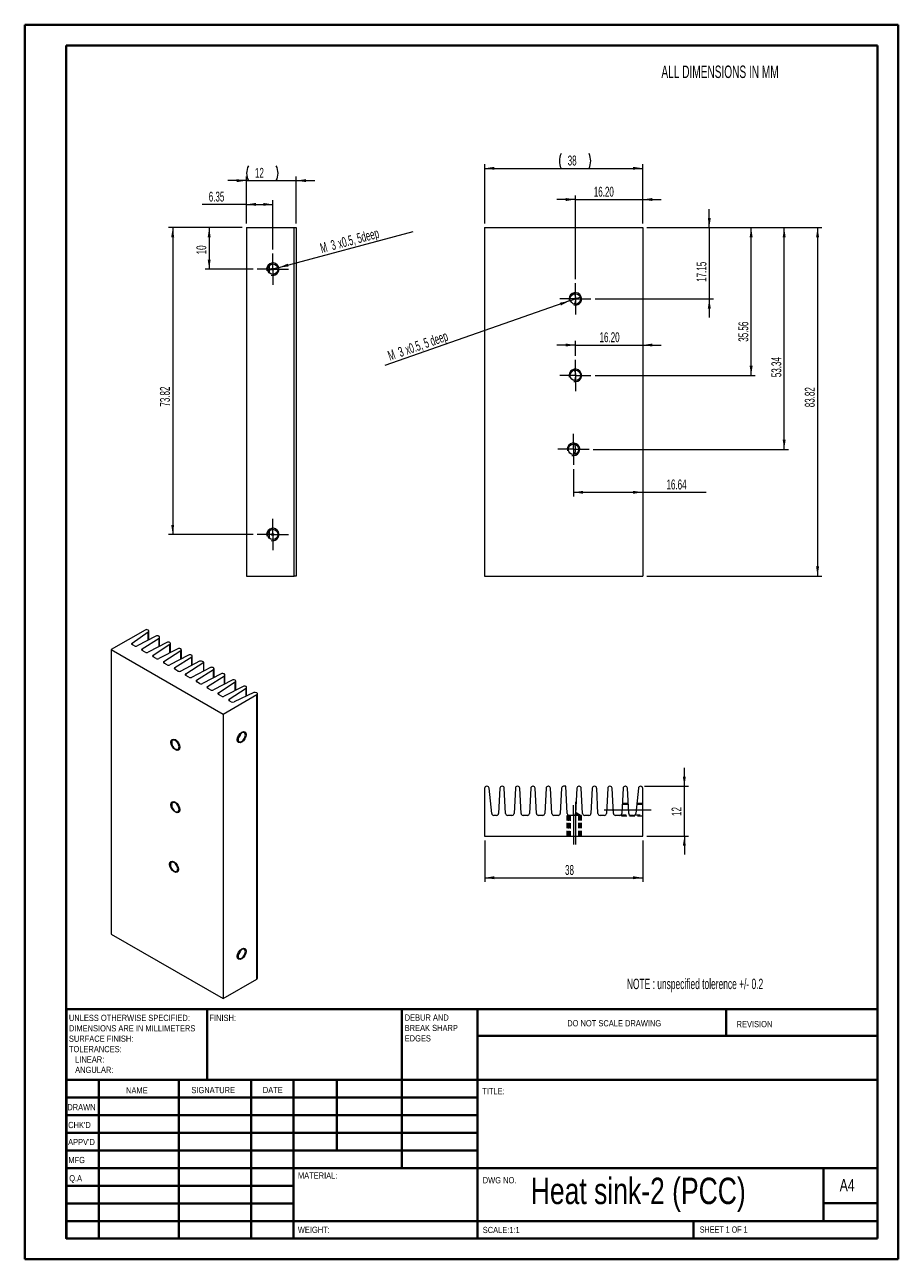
# Model space of a CAD drawing. Header units: millimetres. Extents: x 0 to 210, y 0 to 297.
import ezdxf

# ---------------------------------------------------------------- set-up
doc = ezdxf.new("R2010")
doc.units = ezdxf.units.MM
doc.linetypes.add('CENTERX2', pattern=[20.32, 12.7, -2.54, 2.54, -2.54])
doc.linetypes.add('HIDDEN', pattern=[1.905, 1.27, -0.635])
doc.styles.add('SLDTEXTSTYLE0', font='TXT', dxfattribs={"width": 0.605})
doc.styles.add('SLDTEXTSTYLE1', font='TXT', dxfattribs={"width": 0.75})
doc.styles.add('SLDTEXTSTYLE2', font='TXT', dxfattribs={"width": 0.6875})
doc.dimstyles.new('SLDDIMSTYLE0', dxfattribs={"dimtxt": 2.311487, "dimasz": 2.311487, "dimexe": 0, "dimexo": 0.0625, "dimgap": 0.577872, "dimtad": 2, "dimrnd": 1e-09, "dimzin": 12, "dimdsep": 46, "dimtxsty": 'SLDTEXTSTYLE0', "dimsah": 1, "dimcen": 0.09, "dimadec": 0, "dimazin": 0, "dimtfac": 1, "dimtofl": 0, "dimtmove": 0, "dimatfit": 3, "dimfxl": 1, "dimtolj": 1, "dimtzin": 12, "dimarcsym": 0})
doc.dimstyles.new('SLDDIMSTYLE1', dxfattribs={"dimtxt": 2.311487, "dimasz": 2.311487, "dimexe": 0, "dimexo": 0.0625, "dimgap": 0.577872, "dimtad": 2, "dimrnd": 1e-09, "dimzin": 12, "dimdsep": 46, "dimtxsty": 'SLDTEXTSTYLE0', "dimsah": 1, "dimcen": 0.09, "dimadec": 0, "dimazin": 0, "dimtfac": 1, "dimtofl": 0, "dimtmove": 0, "dimatfit": 3, "dimfxl": 1, "dimtolj": 1, "dimtzin": 12, "dimarcsym": 0})
doc.dimstyles.new('SLDDIMSTYLE2', dxfattribs={"dimtxt": 2.311487, "dimasz": 2.311487, "dimexe": 0, "dimexo": 0.0625, "dimgap": 0.577872, "dimtad": 2, "dimrnd": 1e-09, "dimzin": 12, "dimdsep": 46, "dimtxsty": 'SLDTEXTSTYLE0', "dimsah": 1, "dimcen": 0.09, "dimadec": 0, "dimazin": 0, "dimtfac": 1, "dimtmove": 0, "dimatfit": 3, "dimfxl": 1, "dimtolj": 1, "dimtzin": 12, "dimarcsym": 0})
doc.dimstyles.new('SLDDIMSTYLE3', dxfattribs={"dimtxt": 2.311487, "dimasz": 2.311487, "dimexe": 0, "dimexo": 0.0625, "dimgap": 0.577872, "dimtad": 2, "dimrnd": 1e-09, "dimzin": 4, "dimdsep": 46, "dimtxsty": 'SLDTEXTSTYLE0', "dimsah": 1, "dimcen": 0.09, "dimadec": 0, "dimazin": 0, "dimtfac": 1, "dimtofl": 0, "dimtmove": 0, "dimatfit": 3, "dimfxl": 1, "dimtolj": 1, "dimtzin": 12, "dimarcsym": 0})

# ---------------------------------------------------------------- blocks, each defined once
blk = doc.blocks.new('SW_NOTE_0')
at = {"color": 0, "linetype": 'Continuous', "lineweight": 0, "char_height": 1.5, "attachment_point": 1, "style": 'SLDTEXTSTYLE1'}
for s, insert in [('DEBUR AND ', (0, 1.93)), ('BREAK SHARP ', (0, -0.57)), ('EDGES', (0, -3.07))]:
    blk.add_mtext(s, dxfattribs=dict(at, insert=insert))
blk = doc.blocks.new('SW_NOTE_1')
at = {"color": 0, "linetype": 'Continuous', "lineweight": 0, "char_height": 1.5, "attachment_point": 1, "style": 'SLDTEXTSTYLE1'}
for s, insert in [('UNLESS OTHERWISE SPECIFIED:', (0, 1.93)), ('DIMENSIONS ARE IN MILLIMETERS', (0, -0.57)), ('TOLERANCES:', (0, -5.57)), ('SURFACE FINISH:', (0, -3.07)), ('   LINEAR:', (0, -8.07)), ('   ANGULAR:', (0, -10.57))]:
    blk.add_mtext(s, dxfattribs=dict(at, insert=insert))
blk = doc.blocks.new('*D3')
at = {"color": 7, "linetype": 'Continuous', "lineweight": 0}
for p, q in [((53.37, 259.7), (48.92, 259.7)), ((53.37, 249.4), (53.37, 260.7)), ((53.37, 259.7), (65.37, 259.7)), ((65.37, 249.4), (65.37, 260.7)), ((65.37, 259.7), (69.82, 259.7))]:
    blk.add_line(p, q, dxfattribs=at)
for centre, start, end in [((57.39, 261.48), 153.4349, 206.5651), ((57, 261.48), 333.4349, 26.5651)]:
    blk.add_arc(centre, 3.97, start, end, dxfattribs=at)
for points in [[(53.37, 259.7), (51.06, 260.06), (51.06, 259.35)], [(65.37, 259.7), (67.68, 259.35), (67.68, 260.06)]]:
    blk.add_solid(points, dxfattribs=at)
at = {"color": 7, "linetype": 'Continuous', "lineweight": 0, "insert": (55.43, 262.77), "char_height": 2.381, "attachment_point": 1, "style": 'SLDTEXTSTYLE0'}
blk.add_mtext('12', dxfattribs=at)
blk = doc.blocks.new('*D4')
at = {"color": 7, "linetype": 'Continuous', "lineweight": 0}
for p, q in [((52.37, 248.4), (43.42, 248.4)), ((44.42, 248.4), (44.42, 238.4)), ((54.97, 238.4), (43.42, 238.4))]:
    blk.add_line(p, q, dxfattribs=at)
for points in [[(44.42, 248.4), (44.07, 246.09), (44.78, 246.09)], [(44.42, 238.4), (44.78, 240.71), (44.07, 240.71)]]:
    blk.add_solid(points, dxfattribs=at)
at = {"color": 7, "linetype": 'Continuous', "lineweight": 0, "insert": (41.35, 241.97), "char_height": 2.381, "attachment_point": 1, "rotation": 90, "style": 'SLDTEXTSTYLE0'}
blk.add_mtext('10', dxfattribs=at)
blk = doc.blocks.new('*D5')
at = {"color": 7, "linetype": 'Continuous', "lineweight": 0}
for p, q in [((52.37, 248.4), (34.66, 248.4)), ((35.66, 248.4), (35.66, 174.58)), ((54.97, 174.58), (34.66, 174.58))]:
    blk.add_line(p, q, dxfattribs=at)
for points in [[(35.66, 248.4), (35.3, 246.09), (36.01, 246.09)], [(35.66, 174.58), (36.01, 176.89), (35.3, 176.89)]]:
    blk.add_solid(points, dxfattribs=at)
at = {"color": 7, "linetype": 'Continuous', "lineweight": 0, "insert": (32.59, 205.34), "char_height": 2.381, "attachment_point": 1, "rotation": 90, "style": 'SLDTEXTSTYLE0'}
blk.add_mtext('73.82', dxfattribs=at)
blk = doc.blocks.new('*D6')
at = {"color": 7, "linetype": 'Continuous', "lineweight": 0}
for p, q in [((53.37, 253.98), (42.73, 253.98)), ((53.37, 249.4), (53.37, 254.98)), ((53.37, 253.98), (59.72, 253.98)), ((59.72, 243.15), (59.72, 254.98))]:
    blk.add_line(p, q, dxfattribs=at)
for points in [[(53.37, 253.98), (55.68, 253.63), (55.68, 254.34)], [(59.72, 253.98), (57.41, 254.34), (57.41, 253.63)]]:
    blk.add_solid(points, dxfattribs=at)
at = {"color": 7, "linetype": 'Continuous', "lineweight": 0, "insert": (44.32, 257.05), "char_height": 2.381, "attachment_point": 1, "style": 'SLDTEXTSTYLE0'}
blk.add_mtext('6.35', dxfattribs=at)
blk = doc.blocks.new('*D7')
at = {"color": 7, "linetype": 'Continuous', "lineweight": 0}
for q in [(93.47, 247.45), (58.27, 238.02)]:
    blk.add_line((61.17, 238.79), q, dxfattribs=at)
blk.add_solid([(61.17, 238.79), (63.49, 239.05), (63.31, 239.73)], dxfattribs=at)
at = {"color": 7, "linetype": 'Continuous', "lineweight": 0, "attachment_point": 1, "rotation": 15, "style": 'SLDTEXTSTYLE0'}
for s, insert, char_height in [('x0.5, 5deep', (75.13, 245.7), 2.3813), ('M', (70.87, 244.56), 2.38), ('3', (73.43, 245.25), 2.38)]:
    blk.add_mtext(s, dxfattribs=dict(at, insert=insert, char_height=char_height))
blk = doc.blocks.new('SW_CENTERMARKSYMBOL_0')
at = {"color": 0, "linetype": 'Continuous', "lineweight": 0}
for p, q in [((0, 2.5), (0, 3.75)), ((-2.5, 0), (-3.75, 0)), ((0, 0), (-2.5, 0)), ((0, 0), (0, 2.5)), ((0, 0), (0, -2.5)), ((0, 0), (2.5, 0)), ((2.5, 0), (3.75, 0)), ((0, -2.5), (0, -3.75))]:
    blk.add_line(p, q, dxfattribs=at)
blk = doc.blocks.new('SW_CENTERMARKSYMBOL_1')
at = {"color": 0, "linetype": 'Continuous', "lineweight": 0}
for p, q in [((0, 2.5), (0, 3.75)), ((-2.5, 0), (-3.75, 0)), ((0, 0), (-2.5, 0)), ((0, 0), (0, 2.5)), ((0, 0), (0, -2.5)), ((0, 0), (2.5, 0)), ((2.5, 0), (3.75, 0)), ((0, -2.5), (0, -3.75))]:
    blk.add_line(p, q, dxfattribs=at)
blk = doc.blocks.new('*D10')
at = {"color": 7, "linetype": 'Continuous', "lineweight": 0}
for p, q in [((149.65, 248.4), (191.68, 248.4)), ((190.68, 248.4), (190.68, 164.58)), ((149.65, 164.58), (191.68, 164.58))]:
    blk.add_line(p, q, dxfattribs=at)
for points in [[(190.68, 248.4), (190.32, 246.09), (191.03, 246.09)], [(190.68, 164.58), (191.03, 166.89), (190.32, 166.89)]]:
    blk.add_solid(points, dxfattribs=at)
at = {"color": 7, "linetype": 'Continuous', "lineweight": 0, "insert": (187.61, 205.19), "char_height": 2.381, "attachment_point": 1, "rotation": 90, "style": 'SLDTEXTSTYLE0'}
blk.add_mtext('83.82', dxfattribs=at)
blk = doc.blocks.new('*D11')
at = {"color": 7, "linetype": 'Continuous', "lineweight": 0}
for p, q in [((164.65, 248.4), (164.65, 252.85)), ((149.65, 248.4), (165.65, 248.4)), ((164.65, 248.4), (164.65, 231.25)), ((137.2, 231.25), (165.65, 231.25)), ((164.65, 231.25), (164.65, 226.81))]:
    blk.add_line(p, q, dxfattribs=at)
for points in [[(164.65, 248.4), (165, 250.71), (164.29, 250.71)], [(164.65, 231.25), (164.29, 228.94), (165, 228.94)]]:
    blk.add_solid(points, dxfattribs=at)
at = {"color": 7, "linetype": 'Continuous', "lineweight": 0, "insert": (161.58, 235.36), "char_height": 2.381, "attachment_point": 1, "rotation": 90, "style": 'SLDTEXTSTYLE0'}
blk.add_mtext('17.15', dxfattribs=at)
blk = doc.blocks.new('*D12')
at = {"color": 7, "linetype": 'Continuous', "lineweight": 0}
for p, q in [((149.65, 248.4), (175.71, 248.4)), ((174.71, 212.84), (174.71, 248.4)), ((137.2, 212.84), (175.71, 212.84))]:
    blk.add_line(p, q, dxfattribs=at)
for points in [[(174.71, 248.4), (174.35, 246.09), (175.06, 246.09)], [(174.71, 212.84), (175.06, 215.15), (174.35, 215.15)]]:
    blk.add_solid(points, dxfattribs=at)
at = {"color": 7, "linetype": 'Continuous', "lineweight": 0, "insert": (171.64, 220.95), "char_height": 2.381, "attachment_point": 1, "rotation": 90, "style": 'SLDTEXTSTYLE0'}
blk.add_mtext('35.56', dxfattribs=at)
blk = doc.blocks.new('*D13')
at = {"color": 7, "linetype": 'Continuous', "lineweight": 0}
for p, q in [((149.65, 248.4), (183.65, 248.4)), ((182.65, 195.06), (182.65, 248.4)), ((136.76, 195.06), (183.65, 195.06))]:
    blk.add_line(p, q, dxfattribs=at)
for points in [[(182.65, 248.4), (182.29, 246.09), (183, 246.09)], [(182.65, 195.06), (183, 197.37), (182.29, 197.37)]]:
    blk.add_solid(points, dxfattribs=at)
at = {"color": 7, "linetype": 'Continuous', "lineweight": 0, "insert": (179.58, 212.42), "char_height": 2.381, "attachment_point": 1, "rotation": 90, "style": 'SLDTEXTSTYLE0'}
blk.add_mtext('53.34', dxfattribs=at)
blk = doc.blocks.new('*D14')
at = {"color": 7, "linetype": 'Continuous', "lineweight": 0}
for p, q in [((132.45, 236), (132.45, 256.16)), ((148.65, 249.4), (148.65, 256.16)), ((132.45, 255.16), (128, 255.16)), ((132.45, 255.16), (148.65, 255.16)), ((148.65, 255.16), (153.09, 255.16))]:
    blk.add_line(p, q, dxfattribs=at)
for points in [[(132.45, 255.16), (130.14, 255.52), (130.14, 254.8)], [(148.65, 255.16), (150.96, 254.8), (150.96, 255.52)]]:
    blk.add_solid(points, dxfattribs=at)
at = {"color": 7, "linetype": 'Continuous', "lineweight": 0, "insert": (136.88, 258.23), "char_height": 2.381, "attachment_point": 1, "style": 'SLDTEXTSTYLE0'}
blk.add_mtext('16.20', dxfattribs=at)
blk = doc.blocks.new('*D15')
at = {"color": 7, "linetype": 'Continuous', "lineweight": 0}
for p, q in [((132.01, 190.31), (132.01, 183.73)), ((132.01, 184.73), (148.65, 184.73)), ((148.65, 184.73), (163.88, 184.73))]:
    blk.add_line(p, q, dxfattribs=at)
for points in [[(132.01, 184.73), (134.32, 184.37), (134.32, 185.08)], [(148.65, 184.73), (146.34, 185.08), (146.34, 184.37)]]:
    blk.add_solid(points, dxfattribs=at)
at = {"color": 7, "linetype": 'Continuous', "lineweight": 0, "insert": (154.36, 187.8), "char_height": 2.381, "attachment_point": 1, "style": 'SLDTEXTSTYLE0'}
blk.add_mtext('16.64', dxfattribs=at)
blk = doc.blocks.new('*D16')
at = {"color": 7, "linetype": 'Continuous', "lineweight": 0}
for p, q in [((132.45, 220.15), (128, 220.15)), ((132.45, 217.59), (132.45, 221.15)), ((132.45, 220.15), (148.65, 220.15)), ((148.65, 220.15), (153.09, 220.15))]:
    blk.add_line(p, q, dxfattribs=at)
for points in [[(132.45, 220.15), (130.14, 220.51), (130.14, 219.8)], [(148.65, 220.15), (150.96, 219.8), (150.96, 220.51)]]:
    blk.add_solid(points, dxfattribs=at)
at = {"color": 7, "linetype": 'Continuous', "lineweight": 0, "insert": (138.26, 223.22), "char_height": 2.381, "attachment_point": 1, "style": 'SLDTEXTSTYLE0'}
blk.add_mtext('16.20', dxfattribs=at)
blk = doc.blocks.new('*D17')
at = {"color": 7, "linetype": 'Continuous', "lineweight": 0}
for p, q in [((110.65, 249.4), (110.65, 263.66)), ((110.65, 262.66), (148.65, 262.66)), ((148.65, 249.4), (148.65, 263.66))]:
    blk.add_line(p, q, dxfattribs=at)
for centre, start, end in [((132.57, 264.43), 153.4349, 206.5651), ((132.18, 264.43), 333.4349, 26.5651)]:
    blk.add_arc(centre, 3.97, start, end, dxfattribs=at)
for points in [[(110.65, 262.66), (112.96, 262.31), (112.96, 263.02)], [(148.65, 262.66), (146.34, 263.02), (146.34, 262.31)]]:
    blk.add_solid(points, dxfattribs=at)
at = {"color": 7, "linetype": 'Continuous', "lineweight": 0, "insert": (130.61, 265.73), "char_height": 2.381, "attachment_point": 1, "style": 'SLDTEXTSTYLE0'}
blk.add_mtext('38', dxfattribs=at)
blk = doc.blocks.new('*D18')
at = {"color": 7, "linetype": 'Continuous', "lineweight": 0}
for q in [(133.86, 231.75), (86.62, 215.2)]:
    blk.add_line((131.03, 230.76), q, dxfattribs=at)
blk.add_solid([(131.03, 230.76), (128.73, 230.33), (128.97, 229.66)], dxfattribs=at)
at = {"color": 7, "linetype": 'Continuous', "lineweight": 0, "attachment_point": 1, "rotation": 19.3098, "style": 'SLDTEXTSTYLE0'}
for s, insert, char_height in [('x0.5, 5 deep', (91.26, 220.07), 2.3813), ('3', (89.6, 219.49), 2.38), ('M', (87.1, 218.62), 2.38)]:
    blk.add_mtext(s, dxfattribs=dict(at, insert=insert, char_height=char_height))
blk = doc.blocks.new('SW_CENTERMARKSYMBOL_2')
at = {"color": 0, "linetype": 'Continuous', "lineweight": 0}
for p, q in [((0, 2.5), (0, 3.75)), ((-2.5, 0), (-3.75, 0)), ((0, 0), (-2.5, 0)), ((0, 0), (0, 2.5)), ((0, 0), (0, -2.5)), ((0, 0), (2.5, 0)), ((2.5, 0), (3.75, 0)), ((0, -2.5), (0, -3.75))]:
    blk.add_line(p, q, dxfattribs=at)
blk = doc.blocks.new('SW_CENTERMARKSYMBOL_3')
at = {"color": 0, "linetype": 'Continuous', "lineweight": 0}
for p, q in [((0, 2.5), (0, 3.75)), ((-2.5, 0), (-3.75, 0)), ((0, 0), (-2.5, 0)), ((0, 0), (0, 2.5)), ((0, 0), (0, -2.5)), ((0, 0), (2.5, 0)), ((2.5, 0), (3.75, 0)), ((0, -2.5), (0, -3.75))]:
    blk.add_line(p, q, dxfattribs=at)
blk = doc.blocks.new('SW_CENTERMARKSYMBOL_4')
at = {"color": 0, "linetype": 'Continuous', "lineweight": 0}
for p, q in [((0, 2.5), (0, 3.75)), ((-2.5, 0), (-3.75, 0)), ((0, 0), (-2.5, 0)), ((0, 0), (0, 2.5)), ((0, 0), (0, -2.5)), ((0, 0), (2.5, 0)), ((2.5, 0), (3.75, 0)), ((0, -2.5), (0, -3.75))]:
    blk.add_line(p, q, dxfattribs=at)
blk = doc.blocks.new('*D22')
at = {"color": 7, "linetype": 'Continuous', "lineweight": 0}
for p, q in [((110.65, 101), (110.65, 91)), ((148.65, 101), (148.65, 91)), ((110.65, 92), (148.65, 92))]:
    blk.add_line(p, q, dxfattribs=at)
for points in [[(110.65, 92), (112.96, 91.65), (112.96, 92.36)], [(148.65, 92), (146.34, 92.36), (146.34, 91.65)]]:
    blk.add_solid(points, dxfattribs=at)
at = {"color": 7, "linetype": 'Continuous', "lineweight": 0, "insert": (129.97, 95.07), "char_height": 2.381, "attachment_point": 1, "style": 'SLDTEXTSTYLE0'}
blk.add_mtext('38', dxfattribs=at)
blk = doc.blocks.new('*D23')
at = {"color": 7, "linetype": 'Continuous', "lineweight": 0}
for p, q in [((158.65, 114), (158.65, 118.45)), ((149.1, 114), (159.65, 114)), ((158.65, 102), (158.65, 114)), ((149.65, 102), (159.65, 102)), ((158.65, 102), (158.65, 97.56))]:
    blk.add_line(p, q, dxfattribs=at)
for points in [[(158.65, 114), (159, 116.32), (158.29, 116.32)], [(158.65, 102), (158.29, 99.69), (159, 99.69)]]:
    blk.add_solid(points, dxfattribs=at)
at = {"color": 7, "linetype": 'Continuous', "lineweight": 0, "insert": (155.58, 106.87), "char_height": 2.381, "attachment_point": 1, "rotation": 90, "style": 'SLDTEXTSTYLE0'}
blk.add_mtext('12', dxfattribs=at)

msp = doc.modelspace()

# ---------------------------------------------------------------- linework, layer by layer
at = {"color": 7, "linetype": 'Continuous', "lineweight": 40}
for p, q in [((0.079, 0.215), (0.079, 297.215)), ((0.079, 297.215), (210.079, 297.215)), ((210.079, 0.215), (210.079, 297.215)), ((210.079, 292.215), (210.079, 297.215)), ((10.079, 292.215), (205.079, 292.215)), ((10.079, 5.215), (10.079, 292.215)), ((205.079, 5.215), (205.079, 292.215)), ((10.111, 60.371), (205.079, 60.371)), ((10.111, 60.371), (10.111, 5.121)), ((43.911, 43.371), (43.911, 60.371)), ((90.711, 60.371), (90.711, 22.121)), ((108.911, 60.371), (108.911, 5.121)), ((168.679, 54.09), (168.679, 60.465)), ((205.079, 53.996), (108.911, 53.996)), ((205.079, 43.371), (10.111, 43.371)), ((17.911, 43.371), (17.911, 5.121)), ((37.102, 43.371), (37.102, 5.121)), ((54.51, 43.371), (54.51, 5.121)), ((64.711, 5.121), (64.711, 43.371)), ((75.111, 26.371), (75.111, 43.371)), ((108.911, 39.121), (10.111, 39.121)), ((108.911, 34.871), (10.111, 34.871)), ((108.911, 30.621), (10.111, 30.621)), ((108.911, 26.371), (10.111, 26.371)), ((64.711, 22.121), (10.111, 22.121)), ((64.711, 22.121), (205.079, 22.121)), ((192.079, 9.465), (192.079, 22.215)), ((64.711, 17.871), (10.111, 17.871)), ((64.711, 13.621), (10.111, 13.621)), ((205.079, 13.715), (192.079, 13.715)), ((10.111, 9.371), (205.079, 9.371)), ((160.879, 5.215), (160.879, 9.465)), ((10.079, 5.215), (205.079, 5.215)), ((205.079, 5.215), (180.988, 5.215)), ((0.079, 0.215), (210.079, 0.215))]:
    msp.add_line(p, q, dxfattribs=at)
at = {"color": 7, "linetype": 'Continuous', "lineweight": 15}
for p, q in [((53.37, 248.403), (53.37, 164.583)), ((53.37, 248.403), (64.87, 248.403)), ((64.87, 164.583), (64.87, 248.403)), ((64.87, 248.403), (65.37, 248.403)), ((65.37, 248.403), (65.37, 164.583)), ((110.647, 248.403), (148.647, 248.403)), ((110.647, 248.403), (110.647, 164.583)), ((148.647, 248.403), (148.647, 164.583)), ((53.37, 164.583), (64.87, 164.583)), ((65.37, 164.583), (64.87, 164.583)), ((110.647, 164.583), (148.647, 164.583)), ((29.013, 151.596), (20.881, 146.901)), ((29.755, 151.575), (29.72, 151.596)), ((25.928, 148.436), (29.791, 151.189)), ((31.63, 150.106), (27.126, 147.765)), ((28.317, 147.077), (32.373, 149.677)), ((34.247, 148.596), (29.743, 146.255)), ((29.902, 149.208), (29.902, 151.371)), ((32.355, 150.075), (32.319, 150.096)), ((32.501, 147.688), (32.501, 149.871)), ((34.971, 148.564), (34.935, 148.585)), ((20.881, 146.901), (20.881, 78.459)), ((20.881, 146.901), (47.752, 131.389)), ((26.438, 147.775), (25.963, 148.05)), ((29.055, 146.265), (28.335, 146.68)), ((30.934, 145.567), (34.989, 148.167)), ((36.863, 147.085), (32.359, 144.744)), ((33.55, 144.057), (37.605, 146.657)), ((39.479, 145.575), (34.975, 143.234)), ((35.117, 146.178), (35.117, 148.36)), ((37.587, 147.054), (37.551, 147.075)), ((37.734, 144.668), (37.734, 146.85)), ((40.204, 145.544), (40.167, 145.565)), ((31.671, 144.755), (30.952, 145.17)), ((34.287, 143.244), (33.568, 143.659)), ((36.166, 142.546), (40.222, 145.146)), ((42.096, 144.065), (37.592, 141.723)), ((38.782, 141.036), (43.155, 143.84)), ((40.35, 143.157), (40.35, 145.34)), ((43.155, 143.84), (42.784, 144.054)), ((43.155, 141.745), (43.155, 143.84)), ((36.904, 141.734), (36.184, 142.149)), ((39.52, 140.223), (38.8, 140.639)), ((44.712, 142.554), (40.208, 140.213)), ((41.399, 139.526), (45.454, 142.126)), ((47.328, 141.044), (42.824, 138.703)), ((44.015, 138.015), (48.07, 140.615)), ((45.436, 142.523), (45.4, 142.544)), ((45.583, 140.136), (45.583, 142.319)), ((48.052, 141.013), (48.016, 141.033)), ((48.199, 138.626), (48.199, 140.809)), ((42.136, 138.713), (41.417, 139.128)), ((44.752, 137.203), (44.033, 137.618)), ((49.944, 139.533), (45.441, 137.192)), ((46.631, 136.505), (50.687, 139.105)), ((52.561, 138.023), (48.057, 135.682)), ((49.248, 134.995), (53.303, 137.595)), ((50.669, 139.502), (50.633, 139.523)), ((50.815, 137.116), (50.815, 139.298)), ((53.285, 137.992), (53.249, 138.013)), ((53.431, 135.715), (53.431, 137.788)), ((47.369, 135.692), (46.649, 136.108)), ((47.752, 131.389), (55.883, 136.084)), ((49.741, 134.323), (49.266, 134.597)), ((55.18, 136.533), (50.41, 134.303)), ((55.883, 136.492), (55.848, 136.512)), ((55.883, 67.641), (55.883, 136.084)), ((56.03, 67.845), (56.03, 136.288)), ((47.752, 131.389), (47.752, 62.947)), ((110.647, 113.504), (110.647, 102.004)), ((111.197, 114.004), (111.147, 114.004)), ((112.335, 107.452), (111.694, 113.557)), ((114.322, 113.53), (114.005, 107.478)), ((114.872, 114.004), (114.821, 114.004)), ((115.689, 107.478), (115.372, 113.53)), ((118.022, 113.53), (117.705, 107.478)), ((118.572, 114.004), (118.521, 114.004)), ((119.389, 107.478), (119.072, 113.53)), ((121.722, 113.53), (121.405, 107.478)), ((122.272, 114.004), (122.221, 114.004)), ((123.089, 107.478), (122.772, 113.53)), ((125.422, 113.53), (125.105, 107.478)), ((125.972, 114.004), (125.921, 114.004)), ((126.789, 107.478), (126.472, 113.53)), ((129.122, 113.53), (128.805, 107.478)), ((130.147, 114.004), (129.621, 114.004)), ((130.489, 107.478), (130.147, 114.004)), ((132.822, 113.53), (132.505, 107.478)), ((133.372, 114.004), (133.321, 114.004)), ((134.189, 107.478), (133.872, 113.53)), ((136.522, 113.53), (136.205, 107.478)), ((137.072, 114.004), (137.021, 114.004)), ((137.889, 107.478), (137.572, 113.53)), ((140.222, 113.53), (139.905, 107.478)), ((140.772, 114.004), (140.721, 114.004)), ((141.589, 107.478), (141.272, 113.53)), ((143.922, 113.53), (143.605, 107.478)), ((144.472, 114.004), (144.421, 114.004)), ((145.289, 107.478), (144.972, 113.53)), ((147.6, 113.557), (146.958, 107.452)), ((148.147, 114.004), (148.097, 114.004)), ((148.647, 102.004), (148.647, 113.504)), ((113.505, 107.004), (112.833, 107.004)), ((117.205, 107.004), (116.188, 107.004)), ((120.905, 107.004), (119.888, 107.004)), ((124.605, 107.004), (123.588, 107.004)), ((128.305, 107.004), (127.288, 107.004)), ((132.005, 107.004), (130.988, 107.004)), ((135.705, 107.004), (134.688, 107.004)), ((139.405, 107.004), (138.388, 107.004)), ((143.105, 107.004), (142.088, 107.004)), ((146.461, 107.004), (145.788, 107.004)), ((110.647, 102.004), (148.647, 102.004)), ((20.881, 78.459), (47.752, 62.947)), ((47.752, 62.947), (55.883, 67.641))]:
    msp.add_line(p, q, dxfattribs=at)
at = {"color": 110, "linetype": 'Continuous', "lineweight": 15}
for p, q in [((58.844, 239.295), (58.844, 237.512)), ((58.844, 175.475), (58.844, 173.692)), ((29.791, 149.15), (29.791, 151.189)), ((32.373, 147.621), (32.373, 149.677)), ((25.928, 148.436), (25.928, 148.072)), ((28.317, 147.077), (28.317, 146.691)), ((30.934, 145.567), (30.934, 145.181)), ((34.989, 146.111), (34.989, 148.167)), ((37.605, 144.601), (37.605, 146.657)), ((33.55, 144.057), (33.55, 143.67)), ((40.222, 143.09), (40.222, 145.146)), ((36.166, 142.546), (36.166, 142.16)), ((38.782, 141.036), (38.782, 140.65)), ((45.454, 140.07), (45.454, 142.126)), ((48.07, 138.559), (48.07, 140.615)), ((41.399, 139.526), (41.399, 139.139)), ((44.015, 138.015), (44.015, 137.629)), ((50.687, 137.049), (50.687, 139.105)), ((53.303, 135.655), (53.303, 137.595)), ((46.631, 136.505), (46.631, 136.119)), ((49.248, 134.995), (49.248, 134.608))]:
    msp.add_line(p, q, dxfattribs=at)
at = {"color": 7, "linetype": 'CENTERX2', "lineweight": 0}
for p, q in [((132.447, 110.26), (132.447, 100.004)), ((132.007, 107.004), (132.007, 109.457)), ((132.007, 107.004), (132.007, 100.004)), ((139.396, 108.354), (150.647, 108.354))]:
    msp.add_line(p, q, dxfattribs=at)
at = {"color": 7, "linetype": 'HIDDEN', "lineweight": 0}
for p, q in [((130.507, 102.004), (130.507, 107.004)), ((133.507, 107.004), (130.507, 107.004)), ((130.816, 107.04), (130.757, 107.004)), ((130.988, 107.004), (130.757, 107.004)), ((130.757, 107.004), (130.757, 102.004)), ((130.947, 102.004), (130.947, 107.004)), ((133.947, 107.004), (130.947, 107.004)), ((130.947, 102.004), (130.947, 107.004)), ((133.947, 107.004), (130.947, 107.004)), ((131.197, 107.004), (131.197, 102.004)), ((133.697, 107.004), (132.005, 107.004)), ((133.257, 107.004), (132.51, 107.453)), ((133.697, 107.004), (132.517, 107.713)), ((133.257, 102.004), (133.257, 107.004)), ((133.507, 102.004), (133.507, 107.004)), ((133.697, 102.004), (133.697, 107.004)), ((133.947, 102.004), (133.947, 107.004)), ((133.947, 102.004), (133.947, 107.004)), ((141.531, 108.58), (141.396, 108.354)), ((141.396, 108.354), (141.557, 108.086)), ((143.409, 107.104), (145.485, 107.104)), ((143.647, 106.854), (143.647, 107.104)), ((143.647, 106.854), (143.647, 107.104)), ((145.177, 109.604), (143.716, 109.604)), ((145.164, 109.854), (143.729, 109.854)), ((145.164, 109.854), (143.729, 109.854)), ((146.769, 107.104), (148.647, 107.104)), ((148.647, 109.604), (147.184, 109.604)), ((148.647, 109.854), (147.211, 109.854)), ((148.647, 109.854), (147.211, 109.854)), ((148.647, 106.854), (143.647, 106.854)), ((148.647, 106.854), (143.647, 106.854))]:
    msp.add_line(p, q, dxfattribs=at)
at = {"color": 7, "linetype": 'Continuous', "lineweight": 15, "flags": 128}
for points in [[(29.791, 151.189), (29.841, 151.233), (29.877, 151.282), (29.898, 151.333), (29.901, 151.386), (29.888, 151.438), (29.859, 151.488), (29.814, 151.535), (29.755, 151.575)], [(25.963, 148.05), (25.904, 148.09), (25.859, 148.137), (25.83, 148.187), (25.817, 148.239), (25.821, 148.292), (25.841, 148.343), (25.877, 148.392), (25.928, 148.436)], [(37.18, 123.488), (37.156, 123.738), (37.086, 124.001), (36.973, 124.264), (36.824, 124.513), (36.646, 124.734), (36.45, 124.915), (36.245, 125.047), (36.043, 125.123), (35.854, 125.138), (35.69, 125.091), (35.558, 124.986), (35.466, 124.827), (35.418, 124.624), (35.418, 124.387), (35.466, 124.129), (35.558, 123.864), (35.69, 123.606), (35.854, 123.37), (36.043, 123.167), (36.245, 123.009), (36.45, 122.905), (36.646, 122.859), (36.824, 122.875), (36.973, 122.952), (37.086, 123.085), (37.156, 123.267), (37.18, 123.488)], [(53.126, 126.326), (53.102, 126.548), (53.032, 126.73), (52.919, 126.863), (52.769, 126.94), (52.592, 126.955), (52.395, 126.91), (52.19, 126.805), (51.988, 126.648), (51.8, 126.445), (51.635, 126.208), (51.503, 125.951), (51.411, 125.686), (51.364, 125.428), (51.364, 125.191), (51.411, 124.988), (51.503, 124.829), (51.635, 124.724), (51.8, 124.677), (51.988, 124.692), (52.19, 124.767), (52.395, 124.9), (52.592, 125.081), (52.769, 125.302), (52.919, 125.551), (53.032, 125.814), (53.102, 126.077), (53.126, 126.326)], [(37.18, 108.456), (37.156, 108.705), (37.086, 108.968), (36.973, 109.231), (36.824, 109.48), (36.646, 109.701), (36.45, 109.883), (36.245, 110.015), (36.043, 110.09), (35.854, 110.105), (35.69, 110.059), (35.558, 109.953), (35.466, 109.795), (35.418, 109.591), (35.418, 109.354), (35.466, 109.097), (35.558, 108.832), (35.69, 108.574), (35.854, 108.337), (36.043, 108.135), (36.245, 107.977), (36.45, 107.872), (36.646, 107.827), (36.824, 107.843), (36.973, 107.919), (37.086, 108.052), (37.156, 108.234), (37.18, 108.456)], [(36.869, 94.117), (36.845, 94.367), (36.775, 94.63), (36.662, 94.893), (36.513, 95.142), (36.335, 95.363), (36.139, 95.544), (35.934, 95.676), (35.732, 95.752), (35.543, 95.767), (35.379, 95.72), (35.247, 95.615), (35.155, 95.456), (35.107, 95.253), (35.107, 95.016), (35.155, 94.758), (35.247, 94.493), (35.379, 94.235), (35.543, 93.999), (35.732, 93.796), (35.934, 93.638), (36.139, 93.534), (36.335, 93.488), (36.513, 93.504), (36.662, 93.581), (36.775, 93.714), (36.845, 93.896), (36.869, 94.117)], [(53.126, 74.215), (53.102, 74.436), (53.032, 74.619), (52.919, 74.751), (52.769, 74.828), (52.592, 74.844), (52.395, 74.798), (52.19, 74.694), (51.988, 74.536), (51.8, 74.333), (51.635, 74.097), (51.503, 73.839), (51.411, 73.574), (51.364, 73.316), (51.364, 73.079), (51.411, 72.876), (51.503, 72.717), (51.635, 72.612), (51.8, 72.565), (51.988, 72.58), (52.19, 72.656), (52.395, 72.788), (52.592, 72.969), (52.769, 73.19), (52.919, 73.439), (53.032, 73.702), (53.102, 73.966), (53.126, 74.215)]]:
    msp.add_lwpolyline(points, dxfattribs=at)
at = {"color": 7, "linetype": 'Continuous', "lineweight": 0, "flags": 128}
for points in [[(36.296, 122.774), (35.89, 123.101), (35.546, 123.566), (35.316, 124.096), (35.236, 124.611), (35.316, 125.033), (35.546, 125.298), (35.89, 125.365), (36.296, 125.223), (36.702, 124.896), (37.046, 124.432), (37.276, 123.902), (37.357, 123.386), (37.276, 122.964), (37.046, 122.7), (36.702, 122.633), (36.296, 122.774)], [(53.302, 126.428), (53.222, 125.913), (52.992, 125.383), (52.648, 124.919), (52.242, 124.591), (51.836, 124.45), (51.492, 124.517), (51.262, 124.782), (51.181, 125.204), (51.262, 125.719), (51.492, 126.249), (51.836, 126.713), (52.242, 127.041), (52.648, 127.182), (52.992, 127.115), (53.222, 126.851), (53.302, 126.428)], [(36.296, 107.741), (35.89, 108.069), (35.546, 108.533), (35.316, 109.063), (35.236, 109.578), (35.316, 110.001), (35.546, 110.265), (35.89, 110.332), (36.296, 110.191), (36.702, 109.863), (37.046, 109.399), (37.276, 108.869), (37.357, 108.354), (37.276, 107.932), (37.046, 107.667), (36.702, 107.6), (36.296, 107.741)], [(35.985, 93.403), (35.579, 93.73), (35.235, 94.195), (35.005, 94.725), (34.925, 95.24), (35.005, 95.662), (35.235, 95.927), (35.579, 95.994), (35.985, 95.852), (36.391, 95.525), (36.735, 95.061), (36.965, 94.531), (37.046, 94.015), (36.965, 93.593), (36.735, 93.329), (36.391, 93.262), (35.985, 93.403)], [(53.302, 74.317), (53.222, 73.801), (52.992, 73.271), (52.648, 72.807), (52.242, 72.48), (51.836, 72.339), (51.492, 72.405), (51.262, 72.67), (51.181, 73.092), (51.262, 73.607), (51.492, 74.138), (51.836, 74.602), (52.242, 74.929), (52.648, 75.07), (52.992, 75.003), (53.222, 74.739), (53.302, 74.317)]]:
    msp.add_lwpolyline(points, dxfattribs=at)
at = {"color": 7, "linetype": 'Continuous', "lineweight": 15}
for centre in [(59.72, 238.403), (132.447, 231.253), (132.447, 212.843), (132.007, 195.063), (59.72, 174.583)]:
    msp.add_circle(centre, 1.25, dxfattribs=at)
at = {"color": 7, "linetype": 'Continuous', "lineweight": 0}
for centre in [(59.72, 238.403), (132.447, 231.253), (132.447, 212.843), (132.007, 195.063), (59.72, 174.583)]:
    msp.add_arc(centre, 1.5, 255, 195, dxfattribs=at)
at = {"color": 7, "linetype": 'Continuous', "lineweight": 15}
for centre, radius, start, end in [((29.367, 150.913), 0.769, 62.60968, 117.39033), ((31.964, 149.408), 0.774, 62.7384, 115.52947), ((32.28, 149.872), 0.216, 295.32383, 69.87053), ((34.58, 147.897), 0.774, 62.73839, 115.52948), ((34.897, 148.362), 0.216, 295.32391, 69.87046), ((26.793, 148.463), 0.774, 242.73836, 295.52952), ((28.409, 146.883), 0.216, 115.32376, 249.8705), ((29.409, 146.953), 0.774, 242.73836, 295.52954), ((31.026, 145.372), 0.216, 115.32362, 249.87064), ((37.197, 146.387), 0.774, 62.73831, 115.52955), ((37.513, 146.852), 0.216, 295.32404, 69.87033), ((39.813, 144.876), 0.774, 62.73846, 115.52941), ((40.129, 145.341), 0.216, 295.32371, 69.87066), ((32.025, 145.443), 0.774, 242.73843, 295.52947), ((33.642, 143.862), 0.216, 115.32393, 249.87053), ((34.642, 143.932), 0.774, 242.73843, 295.52947), ((42.429, 143.366), 0.774, 62.73839, 115.52941), ((45.045, 141.856), 0.774, 62.73839, 115.52941), ((36.258, 142.352), 0.216, 115.32393, 249.87053), ((37.258, 142.422), 0.774, 242.7385, 295.52946), ((38.875, 140.841), 0.216, 115.32393, 249.87053), ((39.874, 140.912), 0.774, 242.73837, 295.52947), ((45.362, 142.321), 0.216, 295.32406, 69.87049), ((47.662, 140.345), 0.774, 62.73852, 115.5294), ((47.978, 140.81), 0.216, 295.32346, 69.87072), ((50.278, 138.835), 0.774, 62.73839, 115.52941), ((41.491, 139.331), 0.216, 115.32388, 249.8702), ((42.491, 139.401), 0.774, 242.73837, 295.52947), ((44.107, 137.82), 0.216, 115.32393, 249.87053), ((45.107, 137.891), 0.774, 242.73821, 295.52975), ((50.595, 139.3), 0.216, 295.32406, 69.87049), ((52.894, 137.325), 0.774, 62.73826, 115.52955), ((53.211, 137.79), 0.216, 295.32377, 69.87078), ((46.724, 136.31), 0.216, 115.32337, 249.87108), ((47.723, 136.38), 0.774, 242.7385, 295.52933), ((49.34, 134.8), 0.216, 115.32363, 249.87082), ((50.097, 135.015), 0.778, 242.8331, 293.70117), ((55.493, 135.82), 0.778, 62.83311, 113.70119), ((55.806, 136.288), 0.218, 290.78264, 69.21681), ((111.147, 113.504), 0.5, 90, 180), ((111.197, 113.504), 0.5, 6, 90), ((114.821, 113.504), 0.5, 90, 177), ((114.872, 113.504), 0.5, 3, 90), ((118.521, 113.504), 0.5, 90, 177), ((118.572, 113.504), 0.5, 3, 90), ((122.221, 113.504), 0.5, 90, 177), ((122.272, 113.504), 0.5, 3, 90), ((125.921, 113.504), 0.5, 90, 177), ((125.972, 113.504), 0.5, 3, 90), ((129.621, 113.504), 0.5, 90, 177), ((133.321, 113.504), 0.5, 90, 177), ((133.372, 113.504), 0.5, 3, 90), ((137.021, 113.504), 0.5, 90, 177), ((137.072, 113.504), 0.5, 3, 90), ((140.721, 113.504), 0.5, 90, 177), ((140.772, 113.504), 0.5, 3, 90), ((144.421, 113.504), 0.5, 90, 177), ((144.472, 113.504), 0.5, 3, 90), ((148.097, 113.504), 0.5, 90, 174), ((148.147, 113.504), 0.5, 0, 90), ((112.833, 107.504), 0.5, 186, 270), ((113.505, 107.504), 0.5, 270, 357), ((116.188, 107.504), 0.5, 183, 270), ((117.205, 107.504), 0.5, 270, 357), ((119.888, 107.504), 0.5, 183, 270), ((120.905, 107.504), 0.5, 270, 357), ((123.588, 107.504), 0.5, 183, 270), ((124.605, 107.504), 0.5, 270, 357), ((127.288, 107.504), 0.5, 183, 270), ((128.305, 107.504), 0.5, 270, 357), ((130.988, 107.504), 0.5, 183, 270), ((132.005, 107.504), 0.5, 270, 357), ((134.688, 107.504), 0.5, 183, 270), ((135.705, 107.504), 0.5, 270, 357), ((138.388, 107.504), 0.5, 183, 270), ((139.405, 107.504), 0.5, 270, 357), ((142.088, 107.504), 0.5, 183, 270), ((143.105, 107.504), 0.5, 270, 357), ((145.788, 107.504), 0.5, 183, 270), ((146.461, 107.504), 0.5, 270, 354), ((55.779, 67.87), 0.251, 294.37381, 354.30542)]:
    msp.add_arc(centre, radius, start, end, dxfattribs=at)
for centre in [(59.699, 238.403), (59.699, 174.583)]:
    msp.add_ellipse(centre, major_axis=(0.247, 0), ratio=0.996189, dxfattribs=at)
for centre in [(51.115, 126.467), (51.115, 74.355)]:
    msp.add_ellipse(centre, major_axis=(0.734, 1.017), ratio=0.6341455, start_param=4.2824482, end_param=5.3711613, dxfattribs=at)
for points, knots in [([(132.505, 231.711), (132.5, 231.87), (132.471, 232.031), (132.368, 232.249), (132.322, 232.321), (132.224, 232.401), (132.185, 232.423), (132.097, 232.443), (132.049, 232.439), (132.005, 232.423)], [0, 0, 0, 0, 0.5, 0.5, 0.75, 0.75, 0.875, 0.875, 1, 1, 1, 1]), ([(132.505, 231.711), (132.507, 231.637), (132.509, 231.562), (132.513, 231.45), (132.514, 231.412), (132.516, 231.335), (132.517, 231.296), (132.517, 231.209), (132.516, 231.169), (132.514, 231.093), (132.513, 231.055), (132.509, 230.944), (132.507, 230.87), (132.505, 230.796)], [0, 0, 0, 0, 0.25, 0.25, 0.375, 0.375, 0.5, 0.5, 0.625, 0.625, 0.75, 0.75, 1, 1, 1, 1]), ([(132.005, 230.084), (132.049, 230.067), (132.098, 230.064), (132.185, 230.084), (132.224, 230.106), (132.324, 230.186), (132.368, 230.257), (132.471, 230.476), (132.5, 230.637), (132.505, 230.796)], [0, 0, 0, 0, 0.125, 0.125, 0.25, 0.25, 0.5, 0.5, 1, 1, 1, 1]), ([(132.505, 213.301), (132.5, 213.46), (132.471, 213.621), (132.368, 213.839), (132.322, 213.911), (132.224, 213.991), (132.185, 214.013), (132.097, 214.033), (132.049, 214.029), (132.005, 214.013)], [0, 0, 0, 0, 0.5, 0.5, 0.75, 0.75, 0.875, 0.875, 1, 1, 1, 1]), ([(132.005, 211.674), (132.049, 211.657), (132.098, 211.654), (132.185, 211.674), (132.224, 211.696), (132.324, 211.776), (132.368, 211.847), (132.471, 212.066), (132.5, 212.227), (132.505, 212.386)], [0, 0, 0, 0, 0.125, 0.125, 0.25, 0.25, 0.5, 0.5, 1, 1, 1, 1]), ([(132.505, 213.301), (132.507, 213.227), (132.509, 213.152), (132.513, 213.04), (132.514, 213.002), (132.516, 212.925), (132.517, 212.886), (132.517, 212.799), (132.516, 212.759), (132.514, 212.683), (132.513, 212.645), (132.509, 212.534), (132.507, 212.46), (132.505, 212.386)], [0, 0, 0, 0, 0.25, 0.25, 0.375, 0.375, 0.5, 0.5, 0.625, 0.625, 0.75, 0.75, 1, 1, 1, 1]), ([(132.005, 193.813), (132.07, 193.813), (132.131, 193.841), (132.229, 193.917), (132.268, 193.963), (132.366, 194.114), (132.406, 194.224), (132.465, 194.453), (132.482, 194.569), (132.501, 194.81), (132.503, 194.937), (132.503, 195.19), (132.501, 195.317), (132.482, 195.558), (132.465, 195.675), (132.406, 195.903), (132.364, 196.015), (132.267, 196.164), (132.229, 196.211), (132.131, 196.286), (132.07, 196.313), (132.005, 196.313)], [0, 0, 0, 0, 0.0625, 0.0625, 0.125, 0.125, 0.25, 0.25, 0.375, 0.375, 0.5, 0.5, 0.625, 0.625, 0.75, 0.75, 0.875, 0.875, 0.9375, 0.9375, 1, 1, 1, 1])]:
    msp.add_open_spline(points, degree=3, knots=knots, dxfattribs=at)

# ---------------------------------------------------------------- block references
at = {"color": 7, "linetype": 'Continuous', "lineweight": 0}
for name, p in [('SW_CENTERMARKSYMBOL_1', (59.72, 238.403)), ('SW_CENTERMARKSYMBOL_3', (132.447, 231.253)), ('SW_CENTERMARKSYMBOL_2', (132.447, 212.843)), ('SW_CENTERMARKSYMBOL_4', (132.007, 195.063)), ('SW_CENTERMARKSYMBOL_0', (59.72, 174.583)), ('SW_NOTE_1', (10.704, 57.108)), ('SW_NOTE_0', (91.42, 57.19))]:
    msp.add_blockref(name, p, dxfattribs=at)

# ---------------------------------------------------------------- texts
at = {"color": 7, "linetype": 'Continuous', "lineweight": 0, "attachment_point": 1}
for s, insert, char_height, style in [('ALL DIMENSIONS IN MM', (153.138, 287.388), 3, 'SLDTEXTSTYLE0'), ('NOTE : unspecified tolerence +/- 0.2', (144.839, 67.715), 2.5, 'SLDTEXTSTYLE0'), ('FINISH:', (44.482, 59.04), 1.5, 'SLDTEXTSTYLE1'), ('DO NOT SCALE DRAWING', (130.493, 57.748), 1.5, 'SLDTEXTSTYLE1'), ('REVISION', (171.206, 57.55), 1.5, 'SLDTEXTSTYLE1'), ('NAME', (24.433, 41.622), 1.5, 'SLDTEXTSTYLE1'), ('SIGNATURE', (40.144, 41.683), 1.5, 'SLDTEXTSTYLE1'), ('DATE', (57.326, 41.697), 1.5, 'SLDTEXTSTYLE1'), ('TITLE:', (110.067, 41.399), 1.5, 'SLDTEXTSTYLE1'), ('DRAWN', (10.323, 37.551), 1.5, 'SLDTEXTSTYLE1'), ("CHK'D", (10.521, 33.275), 1.5, 'SLDTEXTSTYLE1'), ("APPV'D", (10.513, 29.185), 1.5, 'SLDTEXTSTYLE1'), ('MFG', (10.566, 24.855), 1.5, 'SLDTEXTSTYLE1'), ('MATERIAL:', (65.757, 21.107), 1.5, 'SLDTEXTSTYLE1'), ('Q.A', (10.78, 20.471), 1.5, 'SLDTEXTSTYLE1'), ('DWG NO.', (110.185, 19.99), 1.5, 'SLDTEXTSTYLE1'), ('Heat sink-2 (PCC) ', (121.737, 19.847), 6.35, 'SLDTEXTSTYLE1'), ('A4', (196, 19.515), 2.9104, 'SLDTEXTSTYLE1'), ('WEIGHT: ', (65.729, 8.07), 1.4986, 'SLDTEXTSTYLE1'), ('SCALE:1:1', (110.185, 8.021), 1.5, 'SLDTEXTSTYLE1'), ('SHEET 1 OF 1', (162.357, 8.115), 1.5, 'SLDTEXTSTYLE2')]:
    msp.add_mtext(s, dxfattribs=dict(at, insert=insert, char_height=char_height, style=style))

# ---------------------------------------------------------------- dimensions: what is measured, and where the dimension line sits
at = {"color": 7, "linetype": 'Continuous', "lineweight": 0}
for base, p1, p2, dimstyle, picture, middle in [((148.647, 262.661), (110.647, 248.403), (148.647, 248.403), 'SLDDIMSTYLE1', '*D17', (132.377, 262.661)), ((65.37, 259.704), (53.37, 248.403), (65.37, 248.403), 'SLDDIMSTYLE0', '*D3', (57.195, 259.704))]:
    dim = msp.add_linear_dim(base=base, p1=p1, p2=p2, text='(<>)', dimstyle=dimstyle, dxfattribs=at)
    dim.commit()
    dim.dimension.update_dxf_attribs({"geometry": picture, "text_midpoint": middle, "dimtype": 160})
for base, p1, p2, dimstyle, picture, middle in [((59.72, 253.981), (53.37, 248.403), (59.72, 242.153), 'SLDDIMSTYLE1', '*D6', (47.401, 253.981)), ((148.647, 255.161), (132.447, 235.003), (148.647, 248.403), 'SLDDIMSTYLE3', '*D14', (140.847, 255.161)), ((148.647, 220.152), (132.447, 216.593), (148.647, 248.403), 'SLDDIMSTYLE3', '*D16', (142.228, 220.152)), ((148.647, 184.728), (132.007, 191.313), (148.647, 164.583), 'SLDDIMSTYLE1', '*D15', (158.326, 184.728)), ((148.647, 92.004), (110.647, 102.004), (148.647, 102.004), 'SLDDIMSTYLE1', '*D22', (131.731, 92.004))]:
    dim = msp.add_linear_dim(base=base, p1=p1, p2=p2, dimstyle=dimstyle, dxfattribs=at)
    dim.commit()
    dim.dimension.update_dxf_attribs({"geometry": picture, "text_midpoint": middle, "dimtype": 160})
for base, p1, p2, dimstyle, picture, middle in [((164.647, 231.253), (148.647, 248.403), (136.197, 231.253), 'SLDDIMSTYLE0', '*D11', (164.647, 239.329)), ((35.657, 174.583), (53.37, 248.403), (55.97, 174.583), 'SLDDIMSTYLE1', '*D5', (35.657, 209.304)), ((44.422, 238.403), (53.37, 248.403), (55.97, 238.403), 'SLDDIMSTYLE1', '*D4', (44.422, 243.732)), ((182.647, 248.403), (135.757, 195.063), (148.647, 248.403), 'SLDDIMSTYLE1', '*D13', (182.647, 216.387)), ((174.707, 248.403), (136.197, 212.843), (148.647, 248.403), 'SLDDIMSTYLE1', '*D12', (174.707, 224.914)), ((190.677, 164.583), (148.647, 248.403), (148.647, 164.583), 'SLDDIMSTYLE1', '*D10', (190.677, 209.156)), ((158.647, 114.004), (148.647, 102.004), (148.097, 114.004), 'SLDDIMSTYLE0', '*D23', (158.647, 108.629))]:
    dim = msp.add_linear_dim(base=base, p1=p1, p2=p2, angle=90, dimstyle=dimstyle, dxfattribs=at)
    dim.commit()
    dim.dimension.update_dxf_attribs({"geometry": picture, "text_midpoint": middle, "dimtype": 160})
for p1, p2, text, picture, middle in [((58.271, 238.015), (61.169, 238.792), 'M<>x0.5, 5deep', '*D7', (81.866, 244.337)), ((133.862, 231.749), (131.031, 230.757), 'M<>x0.5, 5 deep', '*D18', (98.396, 219.322))]:
    dim = msp.add_diameter_dim_2p(p1=p1, p2=p2, text=text, dimstyle='SLDDIMSTYLE2', override={"dimpost": '<>'}, dxfattribs=at)
    dim.commit()
    dim.dimension.update_dxf_attribs({"geometry": picture, "text_midpoint": middle, "dimtype": 163})

doc.saveas('drawing.dxf')
